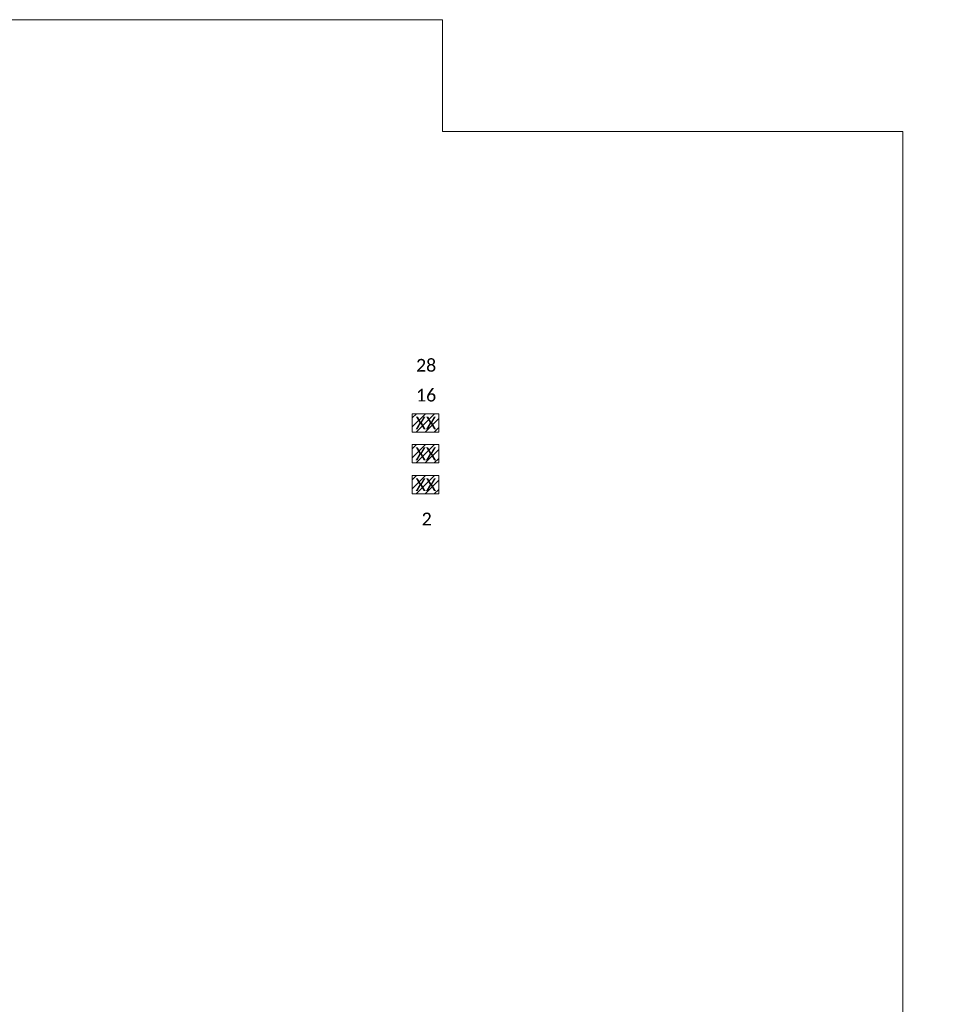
# Model space of a CAD drawing. Extents: x 2147430 to 2149265, y 2147284 to 2147537.
# Tile 9 of 10: x 2147704 to 2147814, y 2147421 to 2147536. Entities that reach past the tile are written whole.
import ezdxf
from ezdxf.enums import TextEntityAlignment as Align

# ---------------------------------------------------------------- set-up
doc = ezdxf.new("R2010")
doc.units = 0
doc.header["$MEASUREMENT"] = 0
doc.layers.add('B_ANNO_DESIGN_NOTES', color=1, linetype='Continuous', lineweight=18, true_color=0xff0000)
doc.layers.add('B_ANNO_NOPLOT', color=47, linetype='Continuous', lineweight=18, plot=False)
doc.layers.add('B_ANNO_TEXT', color=7, linetype='Continuous', lineweight=18)
doc.styles.add('Annotative', font='calibri.ttf', dxfattribs={"height": 0.0625})

# ---------------------------------------------------------------- blocks, each defined once
blk = doc.blocks.new('*U161')
at = {"layer": 'B_ANNO_DESIGN_NOTES'}
h = blk.add_hatch(dxfattribs=at)
h.set_pattern_fill('ANSI31', color=256, scale=6)
h.set_pattern_definition([(45, (-12.2913, -0.0879), (-0.53033008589, 0.53033008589), [])])
h.paths.add_polyline_path([(2147753.16, 2147488.01), (2147753.16, 2147490.16), (2147750.05, 2147490.16), (2147750.05, 2147488.01)])
h = blk.add_hatch(dxfattribs=at)
h.set_pattern_fill('ANSI31', color=256, scale=6)
h.set_pattern_definition([(45, (-12.2913, -3.7159), (-0.53033008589, 0.53033008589), [])])
h.paths.add_polyline_path([(2147753.16, 2147484.38), (2147753.16, 2147486.54), (2147750.05, 2147486.54), (2147750.05, 2147484.38)])
h = blk.add_hatch(dxfattribs=at)
h.set_pattern_fill('ANSI31', color=256, scale=6)
h.set_pattern_definition([(45, (-12.2913, -7.3459), (-0.53033008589, 0.53033008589), [])])
h.paths.add_polyline_path([(2147753.16, 2147480.75), (2147753.16, 2147482.91), (2147750.05, 2147482.91), (2147750.05, 2147480.75)])
for points in [[(2147750.05, 2147490.16), (2147753.16, 2147490.16), (2147753.16, 2147488.01), (2147750.05, 2147488.01)], [(2147750.05, 2147486.54), (2147753.16, 2147486.54), (2147753.16, 2147484.38), (2147750.05, 2147484.38)], [(2147750.05, 2147482.91), (2147753.16, 2147482.91), (2147753.16, 2147480.75), (2147750.05, 2147480.75)]]:
    blk.add_lwpolyline(points, close=True, dxfattribs=at)
at = {"layer": 'B_ANNO_NOPLOT', "flags": 128}
blk.add_lwpolyline([(2147429.68, 2147284.45), (2147429.68, 2147536.45), (2147753.61, 2147536.45), (2147753.61, 2147523.31), (2147807.68, 2147523.31), (2147807.68, 2147324.95), (2147746.25, 2147324.95), (2147746.25, 2147284.45)], close=True, dxfattribs=at)
at = {"layer": 'B_ANNO_TEXT', "char_height": 1.5, "attachment_point": 7, "line_spacing_factor": 0.8, "style": 'Annotative'}
for s, insert in [('28', (2147750.5, 2147495.08)), ('16', (2147750.5, 2147491.58)), ('2', (2147751.16, 2147477.04))]:
    blk.add_mtext(s, dxfattribs=dict(at, insert=insert))
at = {"layer": 'B_ANNO_TEXT', "style": 'Annotative'}
for tag, p in [('BN1', (2147751.65, 2147489.08)), ('BN2', (2147751.65, 2147485.45)), ('BN3', (2147751.65, 2147481.82))]:
    blk.add_attdef(tag, text='', height=1.5, dxfattribs=at).set_placement(p, align=Align.MIDDLE_CENTER)

msp = doc.modelspace()

# ---------------------------------------------------------------- block references
msp.add_blockref('*U161', (0, 0)).add_auto_attribs({'BN1': 'XX', 'BN2': 'XX', 'BN3': 'XX'})

doc.saveas('drawing.dxf')
